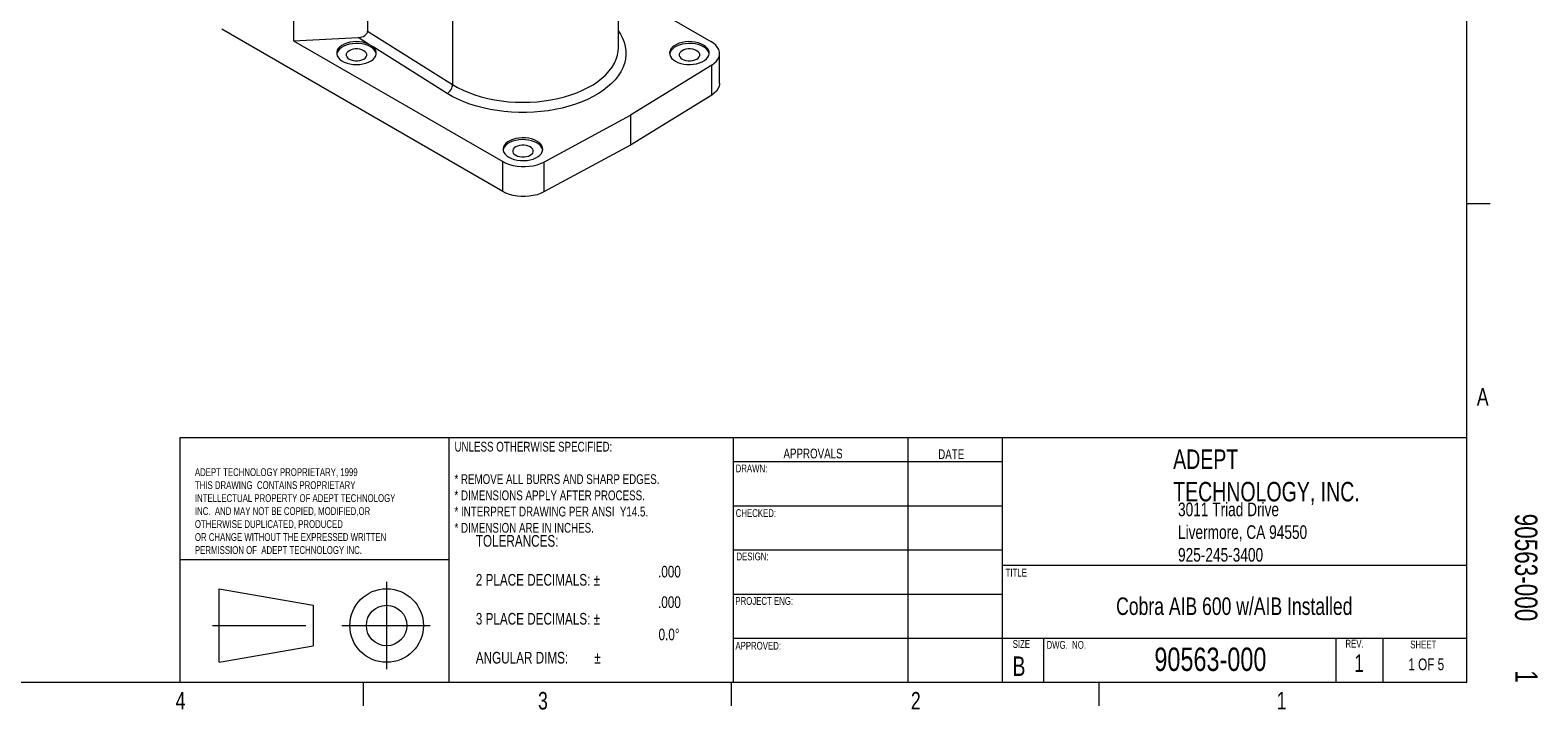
# Model space of a CAD drawing. Extents: x 13 to 426, y 6 to 274.
# Tile 31 of 40: x 221 to 426, y 6 to 99. Entities that reach past the tile are written whole.
import ezdxf

# ---------------------------------------------------------------- set-up
doc = ezdxf.new("R2010")
doc.units = 0
doc.header["$MEASUREMENT"] = 0
doc.linetypes.add('CENTERX2', pattern=[20.32, 12.7, -2.54, 2.54, -2.54])
doc.styles.add('SLDTEXTSTYLE0', font='txt', dxfattribs={"width": 0.75})

msp = doc.modelspace()

# ---------------------------------------------------------------- linework, layer by layer
at = {"color": 7, "linetype": 'Continuous', "lineweight": 15}
for p, q in [((415.96, 9.96), (415.96, 270.31)), ((256.48, 134.37), (256.48, 97.15)), ((266.52, 129.76), (266.52, 98.47)), ((300.65, 96.3), (300.65, 127.1)), ((278.08, 124.53), (278.08, 91.22)), ((300.65, 104.31), (313.2, 97.06)), ((284.92, 76.66), (246.72, 98.72)), ((266.52, 98.47), (278.08, 91.22)), ((256.48, 97.15), (265.26, 97.59)), ((256.48, 97.15), (284.92, 80.73)), ((266.66, 96.71), (265.26, 97.59)), ((267.29, 96.32), (266.66, 96.71)), ((277.35, 90.01), (267.29, 96.32)), ((300.65, 96.26), (300.65, 96.3)), ((314.37, 91.36), (314.37, 95.43)), ((313.3, 93.85), (302.28, 87.03)), ((313.3, 89.78), (313.3, 93.85)), ((313.3, 89.78), (302.28, 82.97)), ((290.47, 80.67), (302.28, 87.03)), ((302.28, 87.03), (302.28, 82.97)), ((302.28, 82.97), (290.47, 76.61)), ((284.92, 76.66), (284.92, 80.73)), ((290.47, 80.67), (290.47, 76.61)), ((241.04, 43.24), (415.96, 43.24)), ((241.04, 9.96), (241.04, 43.24)), ((277.63, 9.96), (277.63, 43.24)), ((316.24, 43.24), (316.24, 9.96)), ((339.97, 43.24), (339.97, 9.96)), ((352.8, 43.24), (352.8, 9.96)), ((316.24, 39.96), (352.8, 39.96)), ((277.63, 26.6), (241.04, 26.6)), ((352.8, 25.9), (415.96, 25.9)), ((415.96, 9.96), (15.91, 9.96))]:
    msp.add_line(p, q, dxfattribs=at)
at = {"color": 7, "linetype": 'Continuous', "lineweight": 0}
for p, q in [((415.96, 75.05), (419.13, 75.05)), ((316.24, 33.96), (352.8, 33.96)), ((316.24, 27.96), (352.8, 27.96)), ((246.36, 12.68), (246.36, 22.68)), ((246.36, 22.68), (259.12, 20.43)), ((316.24, 21.96), (352.8, 21.96)), ((259.12, 20.43), (259.12, 14.93)), ((246.36, 12.68), (259.12, 14.93)), ((316.24, 15.96), (415.96, 15.96)), ((358.39, 15.96), (358.39, 9.96)), ((398.14, 15.96), (398.14, 9.96)), ((404.54, 15.96), (404.54, 9.96)), ((265.93, 9.96), (265.93, 6.78)), ((315.94, 9.96), (315.94, 6.78)), ((365.94, 9.96), (365.94, 6.78))]:
    msp.add_line(p, q, dxfattribs=at)
at = {"color": 7, "linetype": 'CENTERX2', "lineweight": 0}
for p, q in [((269.12, 23.64), (269.12, 11.73)), ((245.45, 17.68), (259.9, 17.68)), ((263.01, 17.68), (275.03, 17.68))]:
    msp.add_line(p, q, dxfattribs=at)
at = {"color": 7, "linetype": 'Continuous', "lineweight": 15, "flags": 128}
for points in [[(265.26, 97.59), (265.51, 97.62), (265.75, 97.68), (265.96, 97.76), (266.15, 97.88), (266.31, 98.01), (266.43, 98.15), (266.5, 98.31), (266.52, 98.47)], [(300.65, 98.48), (300.91, 98.07), (301.2, 97.51), (301.42, 96.95), (301.56, 96.37), (301.64, 95.8), (301.64, 95.22), (301.57, 94.64), (301.43, 94.07), (301.22, 93.5), (300.94, 92.94), (300.59, 92.4), (300.18, 91.87), (299.7, 91.36), (299.15, 90.88), (298.55, 90.41), (297.9, 89.98), (297.19, 89.57), (296.43, 89.19), (295.63, 88.84), (294.78, 88.53), (293.9, 88.25), (292.99, 88.01), (292.05, 87.81), (291.08, 87.65), (290.1, 87.53), (289.11, 87.44), (288.11, 87.4), (287.11, 87.41), (286.11, 87.45), (285.11, 87.53), (284.13, 87.66), (283.17, 87.82), (282.23, 88.03), (281.32, 88.27), (280.45, 88.55), (279.61, 88.87), (278.81, 89.22), (278.05, 89.6), (277.35, 90.01)], [(266.66, 96.71), (266.29, 96.85), (265.88, 96.95), (265.45, 97.02), (265.01, 97.04), (264.57, 97.01), (264.14, 96.95), (263.73, 96.85), (263.36, 96.71), (263.04, 96.53), (262.76, 96.33), (262.55, 96.1), (262.41, 95.86), (262.34, 95.61), (262.34, 95.35), (262.41, 95.1), (262.56, 94.86), (262.77, 94.63), (263.04, 94.43), (263.37, 94.26), (263.74, 94.12), (264.14, 94.01), (264.57, 93.95), (265.02, 93.93), (265.46, 93.95), (265.89, 94.01), (266.3, 94.11), (266.67, 94.25), (267, 94.42), (267.27, 94.63), (267.48, 94.85), (267.63, 95.09), (267.7, 95.35), (267.71, 95.6), (267.64, 95.85), (267.49, 96.1), (267.29, 96.32)], [(266.93, 96.33), (266.59, 96.5), (266.2, 96.63), (265.79, 96.72), (265.35, 96.78), (264.91, 96.79), (264.47, 96.75), (264.04, 96.68), (263.64, 96.57), (263.28, 96.42), (262.97, 96.24), (262.71, 96.03), (262.51, 95.8), (262.39, 95.55), (262.34, 95.36)], [(267.71, 95.36), (267.69, 95.43), (267.6, 95.68), (267.44, 95.92), (267.21, 96.14), (266.93, 96.33)], [(312.18, 96.58), (311.84, 96.75), (311.46, 96.88), (311.04, 96.97), (310.61, 97.02), (310.17, 97.04), (309.72, 97), (309.3, 96.93), (308.9, 96.82), (308.54, 96.67), (308.22, 96.49), (307.96, 96.28), (307.77, 96.05), (307.64, 95.8), (307.59, 95.55), (307.6, 95.29), (307.7, 95.04), (307.86, 94.8), (308.09, 94.58), (308.37, 94.38), (308.71, 94.22), (309.09, 94.09), (309.51, 93.99), (309.94, 93.94), (310.39, 93.93), (310.83, 93.96), (311.26, 94.03), (311.65, 94.15), (312.02, 94.3), (312.33, 94.48), (312.59, 94.69), (312.78, 94.92), (312.91, 95.16), (312.97, 95.42), (312.95, 95.67), (312.86, 95.93), (312.7, 96.16), (312.47, 96.39), (312.18, 96.58)], [(312.18, 96.33), (311.84, 96.5), (311.46, 96.63), (311.04, 96.72), (310.61, 96.78), (310.17, 96.79), (309.72, 96.75), (309.3, 96.68), (308.9, 96.57), (308.54, 96.42), (308.22, 96.24), (307.96, 96.03), (307.77, 95.8), (307.64, 95.55), (307.59, 95.36)], [(312.96, 95.36), (312.95, 95.43), (312.86, 95.68), (312.7, 95.92), (312.47, 96.14), (312.18, 96.33)], [(313.3, 93.85), (313.65, 94.1), (313.94, 94.38), (314.16, 94.67), (314.3, 94.99), (314.37, 95.31), (314.36, 95.63), (314.27, 95.95), (314.11, 96.25), (313.87, 96.55), (313.57, 96.82), (313.2, 97.06)], [(266.01, 95.8), (265.77, 95.92), (265.48, 96), (265.18, 96.04), (264.86, 96.04), (264.56, 96), (264.28, 95.92), (264.03, 95.8), (263.84, 95.66), (263.7, 95.5), (263.63, 95.32), (263.63, 95.14), (263.7, 94.97), (263.84, 94.8), (264.03, 94.66), (264.28, 94.55), (264.56, 94.47), (264.86, 94.43), (265.18, 94.43), (265.48, 94.47), (265.77, 94.55), (266.01, 94.66), (266.21, 94.8), (266.34, 94.97), (266.41, 95.14), (266.41, 95.32), (266.34, 95.5), (266.21, 95.66), (266.01, 95.8)], [(278.08, 91.22), (278.77, 90.82), (279.5, 90.45), (280.29, 90.11), (281.11, 89.81), (281.97, 89.55), (282.86, 89.32), (283.78, 89.13), (284.72, 88.99), (285.68, 88.88), (286.65, 88.82), (287.62, 88.79), (288.6, 88.81), (289.56, 88.88), (290.52, 88.98), (291.46, 89.12), (292.39, 89.31), (293.28, 89.53), (294.14, 89.8), (294.97, 90.1), (295.75, 90.43), (296.49, 90.8), (297.18, 91.19), (297.82, 91.62), (298.39, 92.07), (298.91, 92.55), (299.37, 93.05), (299.76, 93.56), (300.08, 94.1), (300.33, 94.64), (300.51, 95.19), (300.61, 95.75), (300.65, 96.26)], [(311.27, 95.8), (311.02, 95.92), (310.74, 96), (310.43, 96.04), (310.12, 96.04), (309.81, 96), (309.53, 95.92), (309.29, 95.8), (309.09, 95.66), (308.96, 95.5), (308.89, 95.32), (308.89, 95.14), (308.96, 94.97), (309.09, 94.8), (309.29, 94.66), (309.53, 94.55), (309.81, 94.47), (310.12, 94.43), (310.43, 94.43), (310.74, 94.47), (311.02, 94.55), (311.27, 94.66), (311.46, 94.8), (311.6, 94.97), (311.67, 95.14), (311.67, 95.32), (311.6, 95.5), (311.46, 95.66), (311.27, 95.8)], [(277.35, 90.01), (277.49, 90.1), (277.63, 90.22), (277.75, 90.37), (277.87, 90.53), (277.96, 90.7), (278.03, 90.88), (278.07, 91.05), (278.08, 91.22)], [(314.37, 91.36), (314.37, 91.24), (314.3, 90.92), (314.16, 90.61), (313.94, 90.31), (313.65, 90.04), (313.3, 89.78)], [(289.55, 83.52), (289.21, 83.68), (288.83, 83.82), (288.42, 83.91), (287.98, 83.96), (287.54, 83.97), (287.1, 83.94), (286.67, 83.87), (286.27, 83.75), (285.91, 83.61), (285.59, 83.42), (285.34, 83.22), (285.14, 82.98), (285.01, 82.74), (284.96, 82.48), (284.98, 82.23), (285.07, 81.98), (285.23, 81.74), (285.46, 81.52), (285.75, 81.32), (286.08, 81.15), (286.47, 81.02), (286.88, 80.93), (287.32, 80.88), (287.76, 80.87), (288.2, 80.9), (288.63, 80.97), (289.03, 81.08), (289.39, 81.23), (289.7, 81.42), (289.96, 81.62), (290.16, 81.85), (290.28, 82.1), (290.34, 82.36), (290.32, 82.61), (290.23, 82.86), (290.07, 83.1), (289.84, 83.32), (289.55, 83.52)], [(289.55, 83.27), (289.21, 83.44), (288.83, 83.57), (288.42, 83.66), (287.98, 83.71), (287.54, 83.72), (287.1, 83.69), (286.67, 83.62), (286.27, 83.51), (285.91, 83.36), (285.59, 83.18), (285.34, 82.97), (285.14, 82.74), (285.01, 82.49), (284.97, 82.3)], [(288.64, 82.74), (288.39, 82.85), (288.11, 82.93), (287.81, 82.97), (287.49, 82.97), (287.19, 82.93), (286.9, 82.85), (286.66, 82.74), (286.46, 82.6), (286.33, 82.44), (286.26, 82.26), (286.26, 82.08), (286.33, 81.9), (286.46, 81.74), (286.66, 81.6), (286.9, 81.49), (287.19, 81.41), (287.49, 81.37), (287.81, 81.37), (288.11, 81.41), (288.39, 81.49), (288.64, 81.6), (288.83, 81.74), (288.97, 81.9), (289.04, 82.08), (289.04, 82.26), (288.97, 82.44), (288.83, 82.6), (288.64, 82.74)], [(290.33, 82.3), (290.32, 82.36), (290.23, 82.61), (290.07, 82.85), (289.84, 83.07), (289.55, 83.27)], [(284.92, 80.73), (285.34, 80.52), (285.81, 80.34), (286.31, 80.21), (286.85, 80.11), (287.4, 80.06), (287.96, 80.06), (288.51, 80.1), (289.05, 80.18), (289.56, 80.31), (290.04, 80.47), (290.47, 80.67)], [(290.47, 76.61), (290.04, 76.41), (289.56, 76.24), (289.05, 76.11), (288.51, 76.03), (287.96, 75.99), (287.4, 76), (286.85, 76.05), (286.31, 76.14), (285.81, 76.28), (285.34, 76.45), (284.92, 76.66)]]:
    msp.add_lwpolyline(points, dxfattribs=at)
at = {"color": 7, "linetype": 'Continuous', "lineweight": 0}
for radius in [5, 2.75]:
    msp.add_circle((269.12, 17.68), radius, dxfattribs=at)

# ---------------------------------------------------------------- texts
at = {"color": 7, "style": 'SLDTEXTSTYLE0'}
for s, insert, char_height, attachment_point in [('A', (417.31, 49.96), 2.38, 1), ('UNLESS OTHERWISE SPECIFIED:\\P\\P* REMOVE ALL BURRS AND SHARP EDGES.\\P* DIMENSIONS APPLY AFTER PROCESS.\\P* INTERPRET DRAWING PER ANSI  Y14.5.\\P* DIMENSION ARE IN INCHES.', (278.34, 42.65), 1.3229, 1), ('APPROVALS', (323.06, 41.72), 1.323, 1), ('DATE', (344.09, 41.62), 1.323, 1), ('ADEPT \\PTECHNOLOGY, INC.', (376.03, 41.61), 2.6458, 1), ('\\PADEPT TECHNOLOGY PROPRIETARY, 1999 \\PTHIS DRAWING  CONTAINS PROPRIETARY \\PINTELLECTUAL PROPERTY OF ADEPT TECHNOLOGY\\PINC.  AND MAY NOT BE COPIED, MODIFIED,OR\\POTHERWISE DUPLICATED, PRODUCED\\POR CHANGE WITHOUT THE EXPRESSED WRITTEN \\PPERMISSION OF  ADEPT TECHNOLOGY INC.\\P', (243.06, 40.82), 1.0583, 1), ('DRAWN:', (316.56, 39.56), 1.058, 1), ('CHECKED:', (316.57, 33.49), 1.058, 1), ('3011 Triad Drive\\PLivermore, CA 94550\\P925-245-3400', (376.69, 34.39), 1.8521, 1), ('TOLERANCES: \\P\\P2 PLACE DECIMALS: %%p \\P\\P3 PLACE DECIMALS: %%p \\P\\PANGULAR DIMS:        %%p \\P\\P', (281.24, 29.98), 1.5875, 1), ('DESIGN:', (316.67, 27.6), 1.058, 1), ('.000', (306.01, 25.8), 1.587, 1), ('TITLE', (353.26, 25.4), 1.058, 1), ('.000', (306.01, 21.65), 1.587, 1), ('PROJECT ENG:\\P', (316.52, 21.55), 1.0583, 1), ('Cobra AIB 600 w/AIB Installed', (384.34, 21.5), 2.3813, 2), ('0.0%%d ', (306.08, 17.26), 1.587, 1), ('APPROVED:\\P', (316.53, 15.46), 1.058, 1), ('SIZE', (354.22, 15.7), 1.058, 1), ('DWG.  NO.', (358.82, 15.58), 1.058, 1), ('90563-000', (381.09, 14.68), 3.175, 2), ('REV.', (399.45, 15.75), 1.058, 1), ('SHEET', (408.26, 15.63), 1.058, 1), ('B', (354.18, 13.48), 2.65, 1), ('1', (401.3, 13.75), 2.38, 2), ('1 OF 5', (410.43, 13.2), 1.587, 2), ('4', (240.44, 8.66), 2.38, 1), ('3', (289.7, 8.65), 2.38, 1), ('2', (340.38, 8.65), 2.38, 1), ('1', (390.11, 8.65), 2.38, 1)]:
    msp.add_mtext(s, dxfattribs=dict(at, insert=insert, char_height=char_height, attachment_point=attachment_point))
at = {"color": 7, "attachment_point": 3, "rotation": 270, "style": 'SLDTEXTSTYLE0'}
for s, insert, char_height in [('90563-000', (425.54, 18.26), 3.048), ('1', (425.57, 9.91), 3.05)]:
    msp.add_mtext(s, dxfattribs=dict(at, insert=insert, char_height=char_height))

doc.saveas('drawing.dxf')
